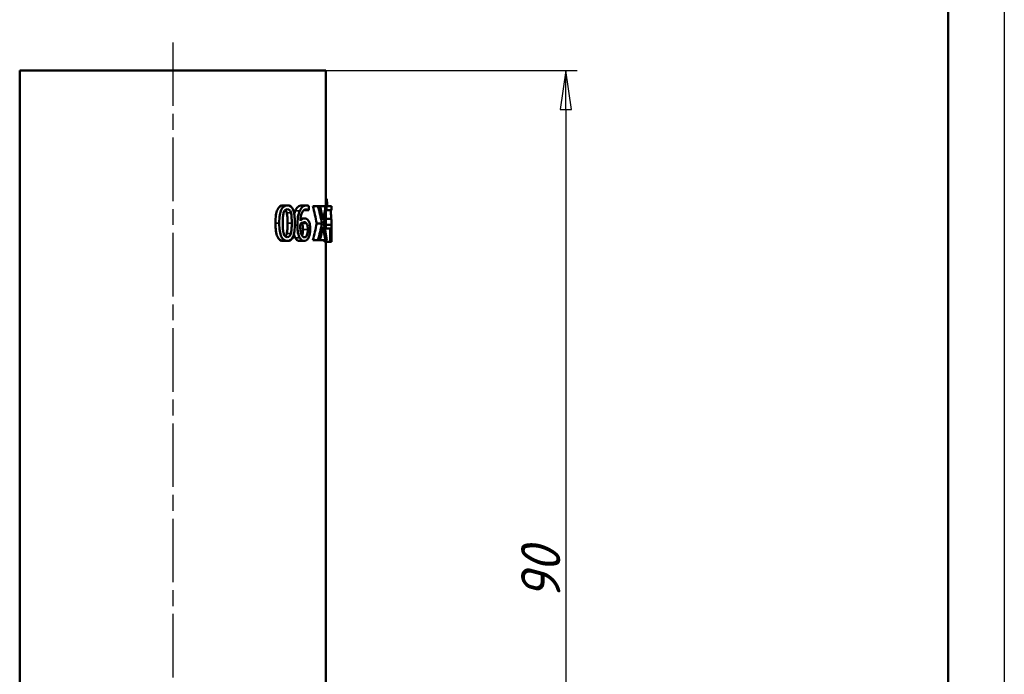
# Model space of a CAD drawing. Header units: millimetres. Extents: x -134 to 755, y -69 to 356.
# Tile 9 of 11: x 122 to 210, y 213 to 271. Entities that reach past the tile are written whole.
import ezdxf

# ---------------------------------------------------------------- set-up
doc = ezdxf.new("R2010")
doc.units = ezdxf.units.MM
doc.linetypes.add('CHAIN', pattern=[0.7087, 0.4724, -0.0591, 0.1181, -0.0591])
for name, color, linetype, lineweight in [('Видимые тонкие (ГОСТ)', 7, 'Continuous', 35), ('Видимый контур (ГОСТ)', 7, 'Continuous', 50), ('Кромка (ГОСТ)', 7, 'Continuous', 50), ('Осевая линия (ГОСТ)', 7, 'Continuous', 25), ('Размер (ГОСТ)', 7, 'Continuous', 25)]:
    doc.layers.add(name, color=color, linetype=linetype, lineweight=lineweight)
doc.styles.add('Обычный текст (ГОСТ)', font='GOST Common Italic.ttf')
doc.dimstyles.new('Обычный (ГОСТ)', dxfattribs={"dimtxt": 3.5, "dimasz": 3.5, "dimexe": 1, "dimexo": 0, "dimgap": 0.5, "dimtad": 1, "dimrnd": 1e-08, "dimtxsty": 'Обычный текст (ГОСТ)', "dimblk": 'Filled-1', "dimcen": 0.09, "dimdle": 15, "dimclrd": 256, "dimclre": 256, "dimclrt": 256, "dimazin": 2, "dimtfac": 0.714286, "dimtdec": 3, "dimtmove": 0, "dimatfit": 3, "dimfxl": 1, "dimtolj": 1, "dimlwd": 25, "dimlwe": 25, "dimarcsym": 0})

# ---------------------------------------------------------------- blocks, each defined once
blk = doc.blocks.new('Рамки ГОСТ_ граница 297x210')
at = {"layer": 'Кромка (ГОСТ)', "lineweight": 25}
blk.add_line((210, 297), (210, 0), dxfattribs=at)
at = {"layer": 'Кромка (ГОСТ)'}
blk.add_line((205, 5), (205, 292), dxfattribs=at)
blk = doc.blocks.new('Filled-1')
at = {"color": 0}
for p, q in [((0, 0), (-1, 0.143)), ((-1, 0.143), (-1, -0.143)), ((-1, 0), (0, 0)), ((-1, -0.143), (0, 0))]:
    blk.add_line(p, q, dxfattribs=at)
at = {"color": 0, "flags": 128}
blk.add_lwpolyline([(-1, -0.143), (0, 0), (-1, 0.143), (-1, -0.143)], dxfattribs=at)
at = {"color": 0}
blk.add_solid([(-1, -0.143), (0, 0), (-1, 0.143), (-1, -0.143)], dxfattribs=at)
blk = doc.blocks.new('*D9')
at = {"layer": 'Defpoints', "color": 0, "linetype": 'Continuous', "transparency": 16777216}
for p in [(149.498, 266.543), (149.498, 176.543), (170.905, 176.543)]:
    blk.add_point(p, dxfattribs=at)
at = {"layer": 'Размер (ГОСТ)', "linetype": 'Continuous', "lineweight": 25, "transparency": 16777216}
for p, q in [((149.498, 266.543), (171.905, 266.543)), ((170.905, 263.043), (170.905, 180.043)), ((149.498, 176.543), (171.905, 176.543))]:
    blk.add_line(p, q, dxfattribs=at)
at = {"layer": 'Размер (ГОСТ)', "linetype": 'Continuous', "lineweight": 25, "transparency": 16777216, "xscale": 3.5, "yscale": 3.5, "zscale": 3.5}
for p, rotation in [((170.905, 266.543), 90), ((170.905, 176.543), 270)]:
    blk.add_blockref('Filled-1', p, dxfattribs=dict(at, rotation=rotation))
at = {"layer": 'Размер (ГОСТ)', "linetype": 'Continuous', "lineweight": 25, "transparency": 16777216, "insert": (166.905, 219.276), "char_height": 3.5, "attachment_point": 1, "rotation": 90, "style": 'Обычный текст (ГОСТ)'}
blk.add_mtext('\\A1;90', dxfattribs=at)

msp = doc.modelspace()

# ---------------------------------------------------------------- linework, layer by layer
at = {"layer": 'Видимые тонкие (ГОСТ)'}
for p, q in [((146.014, 253.831), (146.386, 253.831)), ((146.773, 254.006), (147.173, 254.006)), ((145.005, 252.91), (145.341, 252.91)), ((146.083, 252.912), (146.457, 252.912)), ((147.352, 252.89), (147.774, 252.89)), ((146.735, 252.727), (146.961, 252.727)), ((147.463, 252.359), (147.888, 252.359)), ((149.986, 252.159), (149.998, 252.159)), ((146.012, 251.983), (146.384, 251.983)), ((146.77, 251.598), (147.17, 251.598))]:
    msp.add_line(p, q, dxfattribs=at)
at = {"layer": 'Видимый контур (ГОСТ)'}
for p, q in [((122.198, 266.543), (149.498, 266.543)), ((122.198, 266.543), (122.198, 176.543)), ((149.498, 266.543), (149.498, 254.434)), ((149.498, 255.096), (149.579, 255.096)), ((145.703, 254.498), (146.064, 254.498)), ((147.359, 254.493), (147.78, 254.493)), ((147.531, 254.058), (147.959, 254.058)), ((147.959, 254.058), (147.969, 254.058)), ((147.969, 254.451), (147.969, 254.058)), ((148.337, 254.434), (148.795, 254.434)), ((148.981, 254.434), (148.795, 254.434)), ((148.997, 254.434), (149.479, 254.434)), ((149.594, 254.434), (149.479, 254.434)), ((149.498, 253.857), (149.498, 252.435)), ((149.536, 254.08), (149.998, 254.08)), ((149.594, 254.434), (149.998, 254.434)), ((149.998, 254.08), (149.998, 254.434)), ((149.998, 254.434), (149.998, 254.434)), ((149.998, 254.434), (149.998, 254.08)), ((149.998, 254.08), (149.998, 254.08)), ((147.242, 253.334), (147.605, 253.334)), ((148.691, 252.887), (149.162, 252.887)), ((149.498, 253.29), (149.984, 253.29)), ((149.409, 252.435), (149.898, 252.435)), ((149.498, 252.769), (149.997, 252.769)), ((149.929, 252.435), (149.898, 252.435)), ((149.929, 252.435), (149.971, 252.435)), ((149.985, 252.435), (149.971, 252.435)), ((145.703, 251.324), (146.064, 251.324)), ((147.162, 251.324), (147.577, 251.324)), ((148.337, 251.386), (148.795, 251.386)), ((148.795, 251.386), (148.971, 251.386)), ((148.982, 251.386), (149.463, 251.386)), ((149.391, 251.25), (149.887, 251.25)), ((149.463, 251.386), (149.586, 251.386)), ((149.498, 251.25), (149.498, 176.543)), ((149.887, 251.25), (149.937, 251.25)), ((149.937, 251.25), (149.965, 251.25)), ((149.965, 251.25), (149.989, 251.25))]:
    msp.add_line(p, q, dxfattribs=at)
for points in [[(149.629, 254.434), (149.613, 254.654), (149.597, 254.875), (149.579, 255.096)], [(146.68, 253.733), (146.706, 253.835), (146.738, 253.926), (146.773, 254.006)], [(147.531, 254.058), (147.53, 254.059), (147.529, 254.06), (147.529, 254.06)], [(148.691, 252.887), (148.583, 253.403), (148.465, 253.918), (148.337, 254.434)], [(149.162, 252.887), (149.05, 253.403), (148.928, 253.918), (148.795, 254.434)], [(148.981, 254.434), (149.077, 254.028), (149.165, 253.623), (149.248, 253.218)], [(148.991, 254.394), (148.993, 254.407), (148.995, 254.42), (148.997, 254.434)], [(149.248, 253.218), (149.332, 253.623), (149.409, 254.028), (149.479, 254.434)], [(149.594, 254.434), (149.514, 253.925), (149.423, 253.416), (149.32, 252.907)], [(147.352, 252.89), (147.345, 252.9), (147.338, 252.91), (147.331, 252.918)], [(148.337, 251.386), (148.465, 251.886), (148.583, 252.387), (148.691, 252.887)], [(148.795, 251.386), (148.928, 251.886), (149.05, 252.387), (149.162, 252.887)], [(149.32, 252.907), (149.42, 252.4), (149.508, 251.893), (149.586, 251.386)], [(149.239, 252.579), (149.156, 252.181), (149.067, 251.783), (148.971, 251.386)], [(149.463, 251.386), (149.395, 251.783), (149.32, 252.181), (149.239, 252.579)], [(149.887, 251.25), (149.891, 251.645), (149.894, 252.04), (149.898, 252.435)], [(149.929, 252.435), (149.932, 252.04), (149.935, 251.645), (149.937, 251.25)], [(149.965, 251.25), (149.967, 251.645), (149.969, 252.04), (149.971, 252.435)], [(149.985, 252.435), (149.987, 252.04), (149.988, 251.645), (149.989, 251.25)], [(146.77, 251.598), (146.721, 251.685), (146.68, 251.793), (146.647, 251.922)], [(148.982, 251.386), (148.98, 251.395), (148.979, 251.404), (148.977, 251.413)], [(149.391, 251.25), (149.391, 251.295), (149.392, 251.34), (149.392, 251.386)]]:
    msp.add_open_spline(points, degree=3, dxfattribs=at)
for points, knots in [([(145.005, 252.91), (145.005, 253.456), (145.065, 253.858), (145.181, 254.114), (145.297, 254.37), (145.474, 254.498), (145.703, 254.498)], [0, 0, 0, 0, 1, 1, 1, 2, 2, 2, 2]), ([(145.341, 252.91), (145.341, 253.456), (145.402, 253.858), (145.522, 254.114), (145.643, 254.37), (145.827, 254.498), (146.064, 254.498)], [0, 0, 0, 0, 1, 1, 1, 2, 2, 2, 2]), ([(145.655, 252.91), (145.655, 253.119), (145.661, 253.301), (145.674, 253.455), (145.686, 253.61), (145.707, 253.738), (145.736, 253.838)], [-2, -2, -2, -2, -1, -1, -1, 0, 0, 0, 0]), ([(145.736, 253.838), (145.767, 253.945), (145.809, 254.026), (145.863, 254.079), (145.916, 254.133), (145.984, 254.159), (146.064, 254.159)], [-2, -2, -2, -2, -1, -1, -1, 0, 0, 0, 0]), ([(146.014, 253.831), (145.987, 253.936), (145.95, 254.017), (145.9, 254.074), (145.894, 254.082), (145.887, 254.088), (145.88, 254.095)], [0, 0, 0, 0, 1, 1, 1, 1.130251, 1.130251, 1.130251, 1.130251]), ([(146.083, 252.912), (146.083, 253.126), (146.078, 253.305), (146.07, 253.448), (146.061, 253.591), (146.042, 253.719), (146.014, 253.831)], [0, 0, 0, 0, 1, 1, 1, 2, 2, 2, 2]), ([(146.064, 254.498), (146.305, 254.498), (146.473, 254.367), (146.579, 254.106), (146.686, 253.845), (146.737, 253.447), (146.737, 252.912)], [0, 0, 0, 0, 1, 1, 1, 2, 2, 2, 2]), ([(146.064, 254.159), (146.149, 254.159), (146.217, 254.131), (146.268, 254.074), (146.32, 254.017), (146.359, 253.936), (146.386, 253.831)], [-2, -2, -2, -2, -1, -1, -1, 0, 0, 0, 0]), ([(146.386, 253.831), (146.416, 253.719), (146.435, 253.591), (146.444, 253.448), (146.453, 253.305), (146.457, 253.126), (146.457, 252.912)], [-2, -2, -2, -2, -1, -1, -1, 0, 0, 0, 0]), ([(146.773, 254.006), (146.843, 254.164), (146.926, 254.285), (147.021, 254.368), (147.116, 254.451), (147.23, 254.493), (147.359, 254.493)], [0, 0, 0, 0, 1, 1, 1, 2, 2, 2, 2]), ([(146.961, 252.727), (146.961, 252.979), (146.979, 253.217), (147.015, 253.443), (147.052, 253.669), (147.105, 253.856), (147.173, 254.006)], [0, 0, 0, 0, 1, 1, 1, 2, 2, 2, 2]), ([(147.173, 254.006), (147.246, 254.164), (147.332, 254.285), (147.43, 254.368), (147.528, 254.451), (147.647, 254.493), (147.78, 254.493)], [0, 0, 0, 0, 1, 1, 1, 2, 2, 2, 2]), ([(147.75, 254.14), (147.601, 254.14), (147.477, 254.052), (147.385, 253.875), (147.294, 253.699), (147.24, 253.448), (147.227, 253.122)], [0, 0, 0, 0, 1, 1, 1, 2, 2, 2, 2]), ([(147.959, 254.058), (147.94, 254.078), (147.911, 254.096), (147.872, 254.114), (147.832, 254.131), (147.792, 254.14), (147.75, 254.14)], [0, 0, 0, 0, 1, 1, 1, 2, 2, 2, 2]), ([(147.78, 254.493), (147.811, 254.493), (147.843, 254.49), (147.877, 254.484), (147.91, 254.478), (147.941, 254.467), (147.969, 254.451)], [0, 0, 0, 0, 1, 1, 1, 2, 2, 2, 2]), ([(149.984, 253.29), (149.978, 253.43), (149.97, 253.575), (149.957, 253.725), (149.945, 253.874), (149.932, 253.993), (149.922, 254.08)], [0, 0, 0, 0, 1, 1, 1, 2, 2, 2, 2]), ([(145.703, 251.324), (145.472, 251.324), (145.294, 251.456), (145.179, 251.719), (145.064, 251.982), (145.005, 252.379), (145.005, 252.91)], [0, 0, 0, 0, 1, 1, 1, 2, 2, 2, 2]), ([(146.064, 251.324), (145.824, 251.324), (145.64, 251.456), (145.521, 251.719), (145.402, 251.982), (145.341, 252.379), (145.341, 252.91)], [0, 0, 0, 0, 1, 1, 1, 2, 2, 2, 2]), ([(145.738, 251.978), (145.707, 252.082), (145.686, 252.211), (145.674, 252.365), (145.661, 252.519), (145.655, 252.7), (145.655, 252.91)], [-2, -2, -2, -2, -1, -1, -1, 0, 0, 0, 0]), ([(146.012, 251.983), (146.039, 252.087), (146.058, 252.218), (146.068, 252.376), (146.078, 252.534), (146.083, 252.713), (146.083, 252.912)], [0, 0, 0, 0, 1, 1, 1, 2, 2, 2, 2]), ([(146.737, 252.912), (146.737, 252.362), (146.685, 251.96), (146.578, 251.705), (146.47, 251.451), (146.303, 251.324), (146.064, 251.324)], [0, 0, 0, 0, 1, 1, 1, 2, 2, 2, 2]), ([(146.457, 252.912), (146.457, 252.713), (146.452, 252.534), (146.442, 252.376), (146.432, 252.218), (146.413, 252.087), (146.384, 251.983)], [-2, -2, -2, -2, -1, -1, -1, 0, 0, 0, 0]), ([(147.225, 252.828), (147.272, 252.879), (147.326, 252.92), (147.386, 252.95), (147.446, 252.981), (147.502, 252.996), (147.552, 252.996)], [-2, -2, -2, -2, -1, -1, -1, 0, 0, 0, 0]), ([(147.227, 253.122), (147.294, 253.196), (147.357, 253.25), (147.415, 253.284), (147.474, 253.318), (147.538, 253.334), (147.605, 253.334)], [0, 0, 0, 0, 1, 1, 1, 2, 2, 2, 2]), ([(147.463, 252.359), (147.463, 252.487), (147.454, 252.593), (147.437, 252.676), (147.419, 252.759), (147.391, 252.831), (147.352, 252.89)], [0, 0, 0, 0, 1, 1, 1, 2, 2, 2, 2]), ([(147.552, 252.996), (147.597, 252.996), (147.637, 252.989), (147.674, 252.975), (147.711, 252.961), (147.744, 252.933), (147.774, 252.89)], [-2, -2, -2, -2, -1, -1, -1, 0, 0, 0, 0]), ([(147.605, 253.334), (147.67, 253.334), (147.728, 253.322), (147.78, 253.297), (147.832, 253.273), (147.883, 253.225), (147.934, 253.154)], [0, 0, 0, 0, 1, 1, 1, 2, 2, 2, 2]), ([(147.774, 252.89), (147.814, 252.831), (147.843, 252.759), (147.861, 252.676), (147.879, 252.593), (147.888, 252.487), (147.888, 252.359)], [-2, -2, -2, -2, -1, -1, -1, 0, 0, 0, 0]), ([(147.934, 253.154), (147.992, 253.07), (148.035, 252.964), (148.065, 252.837), (148.094, 252.709), (148.108, 252.556), (148.108, 252.376)], [0, 0, 0, 0, 1, 1, 1, 2, 2, 2, 2]), ([(149.997, 252.769), (149.996, 252.858), (149.995, 252.946), (149.993, 253.033), (149.991, 253.12), (149.988, 253.206), (149.984, 253.29)], [0, 0, 0, 0, 1, 1, 1, 2, 2, 2, 2]), ([(147.17, 251.598), (147.105, 251.71), (147.053, 251.856), (147.016, 252.038), (146.98, 252.219), (146.961, 252.448), (146.961, 252.727)], [0, 0, 0, 0, 1, 1, 1, 2, 2, 2, 2]), ([(147.221, 252.635), (147.221, 252.677), (147.221, 252.714), (147.222, 252.748), (147.223, 252.782), (147.224, 252.808), (147.225, 252.828)], [-2, -2, -2, -2, -1, -1, -1, 0, 0, 0, 0]), ([(147.352, 251.83), (147.311, 251.901), (147.279, 252.001), (147.256, 252.131), (147.232, 252.262), (147.221, 252.43), (147.221, 252.635)], [-2, -2, -2, -2, -1, -1, -1, 0, 0, 0, 0]), ([(147.367, 251.803), (147.373, 251.814), (147.378, 251.826), (147.383, 251.838), (147.437, 251.958), (147.463, 252.131), (147.463, 252.359)], [0.900594, 0.900594, 0.900594, 0.900594, 1, 1, 1, 2, 2, 2, 2]), ([(147.888, 252.359), (147.888, 252.131), (147.861, 251.958), (147.806, 251.838), (147.751, 251.717), (147.676, 251.657), (147.578, 251.657)], [-2, -2, -2, -2, -1, -1, -1, 0, 0, 0, 0]), ([(148.108, 252.376), (148.108, 252.22), (148.095, 252.076), (148.069, 251.946), (148.042, 251.816), (148.005, 251.704), (147.957, 251.61)], [0, 0, 0, 0, 1, 1, 1, 2, 2, 2, 2]), ([(149.989, 251.404), (149.992, 251.44), (149.994, 251.488), (149.995, 251.547), (149.999, 251.698), (149.998, 251.902), (149.998, 252.159)], [0.603459, 0.603459, 0.603459, 0.603459, 1, 1, 1, 2, 2, 2, 2]), ([(149.998, 252.159), (149.998, 252.279), (149.998, 252.389), (149.998, 252.49), (149.998, 252.59), (149.998, 252.683), (149.997, 252.769)], [0, 0, 0, 0, 1, 1, 1, 2, 2, 2, 2]), ([(146.064, 251.662), (145.983, 251.662), (145.915, 251.689), (145.863, 251.742), (145.81, 251.796), (145.768, 251.875), (145.738, 251.978)], [-2, -2, -2, -2, -1, -1, -1, 0, 0, 0, 0]), ([(145.879, 251.727), (145.885, 251.732), (145.89, 251.737), (145.895, 251.742), (145.945, 251.796), (145.983, 251.876), (146.012, 251.983)], [0.897408, 0.897408, 0.897408, 0.897408, 1, 1, 1, 2, 2, 2, 2]), ([(146.384, 251.983), (146.355, 251.876), (146.314, 251.796), (146.263, 251.742), (146.212, 251.689), (146.146, 251.662), (146.064, 251.662)], [-2, -2, -2, -2, -1, -1, -1, 0, 0, 0, 0]), ([(147.162, 251.324), (147.084, 251.324), (147.011, 251.347), (146.945, 251.394), (146.879, 251.441), (146.82, 251.509), (146.77, 251.598)], [0, 0, 0, 0, 1, 1, 1, 2, 2, 2, 2]), ([(147.577, 251.324), (147.496, 251.324), (147.42, 251.347), (147.352, 251.394), (147.283, 251.441), (147.222, 251.509), (147.17, 251.598)], [0, 0, 0, 0, 1, 1, 1, 2, 2, 2, 2]), ([(147.578, 251.657), (147.536, 251.657), (147.497, 251.67), (147.46, 251.694), (147.424, 251.719), (147.388, 251.764), (147.352, 251.83)], [-2, -2, -2, -2, -1, -1, -1, 0, 0, 0, 0]), ([(147.957, 251.61), (147.912, 251.52), (147.856, 251.449), (147.788, 251.399), (147.72, 251.349), (147.649, 251.324), (147.577, 251.324)], [0, 0, 0, 0, 1, 1, 1, 2, 2, 2, 2])]:
    msp.add_open_spline(points, degree=3, knots=knots, dxfattribs=at)
at = {"layer": 'Осевая линия (ГОСТ)', "linetype": 'CHAIN', "ltscale": 11.993792}
msp.add_line((135.848, 269.043), (135.848, 174.043), dxfattribs=at)

# ---------------------------------------------------------------- block references
msp.add_blockref('Рамки ГОСТ_ граница 297x210', (0, 0))

# ---------------------------------------------------------------- dimensions: what is measured, and where the dimension line sits
at = {"layer": 'Размер (ГОСТ)', "linetype": 'Continuous', "lineweight": 25}
dim = msp.add_linear_dim(base=(170.905, 176.543), p1=(149.498, 266.543), p2=(149.498, 176.543), angle=90, dimstyle='Обычный (ГОСТ)', override={"dimgap": 0.5, "dimdec": 2, "dimtol": 0, "dimlim": 0, "dimtp": 0, "dimtm": 0, "dimtdec": 3, "dimtofl": 0, "dimatfit": 1}, dxfattribs=at)
dim.commit()
dim.dimension.update_dxf_attribs({"geometry": '*D9', "text_midpoint": (170.905, 221.543), "dimtype": 160})

doc.saveas('drawing.dxf')
